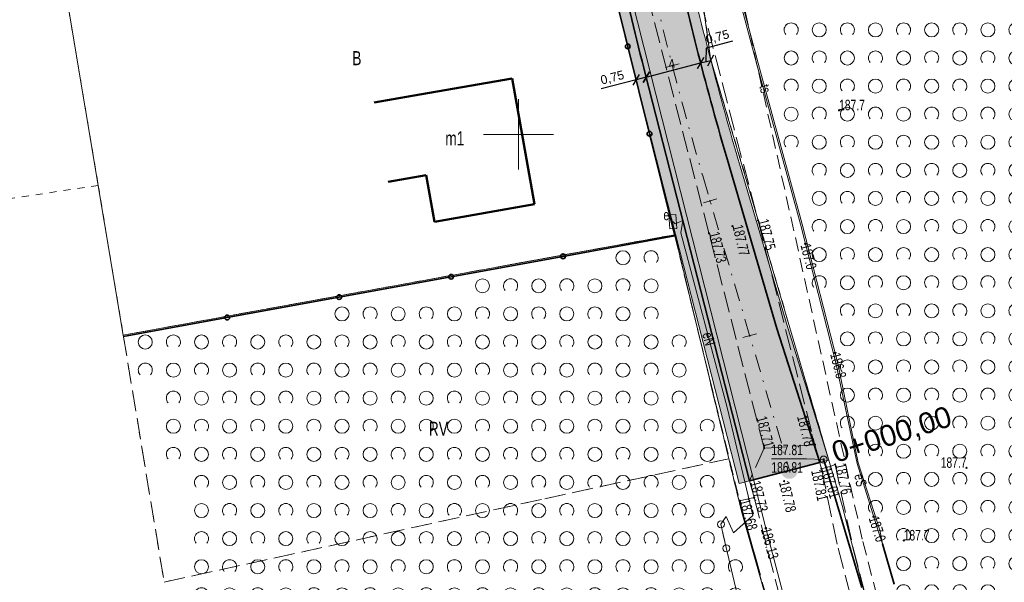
# Model space of a CAD drawing. Header units: millimetres. Extents: x 1024 to 29474, y -14562 to 6512.
# Tile 42 of 83: x 21632 to 21702, y 2933 to 2973. Entities that reach past the tile are written whole.
import ezdxf
from ezdxf.enums import TextEntityAlignment as Align

# ---------------------------------------------------------------- set-up
doc = ezdxf.new("R2010")
doc.units = ezdxf.units.MM
for name, pattern in [('1', [0]), ('2_OTKJ', [2, 1.5, -0.5]), ('2_OTZK', [1.5, 1, -0.5]), ('3_EGBU_A', [0]), ('4_SUEP_A', [0]), ('4_SULO', [0]), ('4_SUTP_A', [0]), ('4_SUWP', [0]), ('DASHDOT', [25.4, 12.7, -6.35, 0, -6.35]), ('EGDE', [0]), ('EGKK', [2, 1.5, -0.5]), ('EGUG', [1, 0.5, -0.5])]:
    doc.linetypes.add(name, pattern=pattern)
for name, color, linetype, lineweight in [('D.O. Kilometraż', 250, 'Continuous', 20), ('D.O. Kr 15x30', 7, 'Continuous', 35), ('D.O. kresk jezdnia', 254, 'Continuous', 18), ('D.O. opornik 12x25', 1, 'Continuous', 35), ('D.O. oś pikieta', 250, 'DASHDOT', 20), ('D.O. Pobocze', 43, 'Continuous', 13), ('D.O. wymiarowanie', 7, 'Continuous', 15), ('Dzialki', 7, 'EGDE', 18), ('EGBB_E_T_0', 7, 'Continuous', 20), ('EGBB_L_1', 7, '3_EGBU_A', 50), ('Kontury', 3, 'EGKK', 18), ('Numery_konturow', 3, 'Continuous', 9), ('Numery_uzytkow', 3, 'Continuous', 9), ('OTK_L_0', 7, '2_OTKJ', 18), ('OTO_L_0', 7, 'Continuous', 35), ('OTR_T_0', 7, 'Continuous', 18), ('OTR_T_1', 7, 'Continuous', 18), ('OTZ_L_1', 7, '2_OTZK', 18), ('Podzial_sekcyjny_krzyze', 7, '1', 18), ('SUE_E_T_1', 1, 'Continuous', 0), ('SUE_T_4', 1, 'Continuous', 18), ('SUEP_E_T_0', 1, 'Continuous', 0), ('SUEP_L_0', 1, '4_SUEP_A', 18), ('SUER_T_0', 1, 'Continuous', 18), ('SUL_L_1', 7, '4_SULO', 35), ('SUP_T_0', 7, 'Continuous', 18), ('SUP_T_2', 7, 'Continuous', 18), ('SUTP_E_T_0', 30, 'Continuous', 0), ('SUTP_L_0', 30, '4_SUTP_A', 18), ('SUTR_T_0', 30, 'Continuous', 18), ('SUWP_L_0', 5, '4_SUWP', 18), ('SUWR_T_0', 5, 'Continuous', 18), ('Uzytki', 3, 'EGUG', 18)]:
    doc.layers.add(name, color=color, linetype=linetype, lineweight=lineweight)
doc.styles.get("Standard").update_dxf_attribs({"font": 'arial.ttf'})
doc.dimstyles.new('ISO-25', dxfattribs={"dimscale": 0.25, "dimtxt": 2.5, "dimasz": 2.5, "dimexe": 1.25, "dimexo": 0.625, "dimtad": 1, "dimtxsty": 'Standard', "dimblk": 'OBLIQUE', "dimcen": 2.5, "dimse1": 1, "dimse2": 1, "dimadec": 0, "dimazin": 0, "dimtfac": 1, "dimtmove": 0, "dimatfit": 3, "dimfxl": 1, "dimarcsym": 0})

# ---------------------------------------------------------------- blocks, each defined once
blk = doc.blocks.new('_Oblique')
at = {"color": 0, "linetype": 'ByBlock', "lineweight": -2}
blk.add_line((-0.5, -0.5), (0.5, 0.5), dxfattribs=at)
blk = doc.blocks.new('*D139')
at = {"layer": 'D.O. wymiarowanie', "color": 0, "lineweight": -2}
blk.add_line((21676.258, 2968.823), (21680.131, 2969.827), dxfattribs=at)
at = {"layer": 'Defpoints', "color": 0}
for p in [(21680.131, 2969.827), (21680.253, 2969.356), (21676.217, 2968.98)]:
    blk.add_point(p, dxfattribs=at)
at = {"layer": 'D.O. wymiarowanie', "color": 0, "lineweight": -2, "xscale": 0.625, "yscale": 0.625, "zscale": 0.625}
for p, rotation in [((21680.131, 2969.827), 14.54338961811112), ((21676.258, 2968.823), 194.5433896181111)]:
    blk.add_blockref('_Oblique', p, dxfattribs=dict(at, rotation=rotation))
at = {"layer": 'D.O. wymiarowanie', "color": 0, "insert": (21678.076, 2969.779), "char_height": 0.625, "attachment_point": 5, "rotation": 14.54339}
blk.add_mtext('4', dxfattribs=at)
blk = doc.blocks.new('*D140')
at = {"layer": 'D.O. wymiarowanie', "color": 0, "lineweight": -2}
for p, q in [((21680.53, 2970.884), (21680.494, 2969.922)), ((21682.409, 2971.371), (21680.53, 2970.884)), ((21680.131, 2969.827), (21680.857, 2970.016))]:
    blk.add_line(p, q, dxfattribs=at)
at = {"layer": 'Defpoints', "color": 0}
for p in [(21680.857, 2970.016), (21680.253, 2969.356), (21681.038, 2969.32)]:
    blk.add_point(p, dxfattribs=at)
at = {"layer": 'D.O. wymiarowanie', "color": 0, "lineweight": -2, "xscale": 0.625, "yscale": 0.625, "zscale": 0.625}
for p, rotation in [((21680.131, 2969.827), 194.5433896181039), ((21680.857, 2970.016), 14.54338961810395)]:
    blk.add_blockref('_Oblique', p, dxfattribs=dict(at, rotation=rotation))
at = {"layer": 'D.O. wymiarowanie', "color": 0, "insert": (21681.336, 2971.642), "char_height": 0.625, "attachment_point": 5, "rotation": 14.54339}
blk.add_mtext('0,75', dxfattribs=at)
blk = doc.blocks.new('*D142')
at = {"layer": 'D.O. wymiarowanie', "color": 0, "lineweight": -2}
for p, q in [((21675.532, 2968.634), (21673.049, 2967.988)), ((21676.258, 2968.823), (21675.532, 2968.634))]:
    blk.add_line(p, q, dxfattribs=at)
at = {"layer": 'Defpoints', "color": 0}
for p in [(21675.532, 2968.634), (21675.532, 2968.634), (21676.258, 2968.823)]:
    blk.add_point(p, dxfattribs=at)
at = {"layer": 'D.O. wymiarowanie', "color": 0, "lineweight": -2, "xscale": 0.625, "yscale": 0.625, "zscale": 0.625}
for p, rotation in [((21675.532, 2968.634), 194.5802885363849), ((21676.258, 2968.823), 14.58028853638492)]:
    blk.add_blockref('_Oblique', p, dxfattribs=dict(at, rotation=rotation))
at = {"layer": 'D.O. wymiarowanie', "color": 0, "insert": (21673.854, 2968.747), "char_height": 0.625, "attachment_point": 5, "rotation": 14.58029}
blk.add_mtext('0,75', dxfattribs=at)
blk = doc.blocks.new('2_OTRN')
at = {"linetype": 'Continuous'}
blk.add_circle((0, 0), 0.045, dxfattribs=at)
blk = doc.blocks.new('2_OTRS')
at = {"linetype": 'Continuous'}
blk.add_circle((0, 0), 0.045, dxfattribs=at)
blk = doc.blocks.new('2_OTZK')
at = {"linetype": 'Continuous'}
for centre in [(-1, 1), (1, -1)]:
    blk.add_circle(centre, 0.5, dxfattribs=at)
for centre, start, end in [((1, 1), 318.59038, 221.40962), ((-1, -1), 318.70311, 221.29689)]:
    blk.add_arc(centre, 0.5, start, end, dxfattribs=at)
blk = doc.blocks.new('4_SUES')
at = {"linetype": 'Continuous'}
for p, q in [((0.5, 0.25), (-0.5, 0.25)), ((-0.5, 0.25), (-0.5, -0.25)), ((0.5, -0.25), (0.5, 0.25)), ((-0.5, -0.25), (0.5, -0.25))]:
    blk.add_line(p, q, dxfattribs=at)
blk = doc.blocks.new('4_SUPS')
at = {"linetype": 'Continuous'}
blk.add_circle((0, 0), 0.0625, dxfattribs=at)
blk = doc.blocks.new('4_SUPP')
at = {"linetype": 'Continuous'}
blk.add_circle((0, 0), 0.25, dxfattribs=at)
blk = doc.blocks.new('4_SUPK')
at = {"linetype": 'Continuous'}
blk.add_circle((0, 0), 0.25, dxfattribs=at)
blk = doc.blocks.new('Wykno-Rudnik')
at = {"layer": 'Dzialki'}
for p, q in [((5527.802, 2970.152), (5525.832, 2984.382)), ((5480.952, 2980.502), (5485.992, 2950.452)), ((5524.292, 2961.562), (5521.072, 2974.242)), ((5537.162, 2938.332), (5527.802, 2970.152)), ((5525.242, 2957.602), (5524.292, 2961.562)), ((5485.992, 2950.452), (5525.242, 2957.602)), ((5525.242, 2957.602), (5530.032, 2937.812)), ((5530.032, 2937.812), (5538.482, 2908.012)), ((5545.052, 2907.232), (5537.162, 2938.332))]:
    blk.add_line(p, q, dxfattribs=at)
at = {"layer": 'EGBB_L_1', "linetype": '3_EGBU_A'}
for p, q in [((5506.568, 2967.481), (5513.68, 2968.718)), ((5513.68, 2968.718), (5515.259, 2959.779)), ((5503.851, 2967.008), (5506.568, 2967.481)), ((5507.547, 2961.851), (5504.846, 2961.373)), ((5508.136, 2958.521), (5507.547, 2961.851)), ((5515.259, 2959.779), (5508.136, 2958.521))]:
    blk.add_line(p, q, dxfattribs=at)
at = {"layer": 'Kontury'}
for p, q in [((5525.242, 2957.602), (5485.992, 2950.452)), ((5529.092, 2941.652), (5525.242, 2957.602)), ((5485.992, 2950.452), (5488.902, 2932.872)), ((5516.002, 2938.802), (5529.092, 2941.652)), ((5488.902, 2932.872), (5516.002, 2938.802))]:
    blk.add_line(p, q, dxfattribs=at)
at = {"layer": 'OTK_L_0', "linetype": '2_OTKJ'}
for p, q in [((5525.602, 2980.042), (5531.172, 2958.612)), ((5527.682, 2957.702), (5522.712, 2976.972)), ((5531.172, 2958.612), (5535.222, 2942.652)), ((5531.612, 2942.392), (5527.682, 2957.702)), ((5531.612, 2942.392), (5530.562, 2940.082)), ((5535.222, 2942.652), (5531.612, 2942.392)), ((5535.222, 2942.652), (5531.612, 2942.392)), ((5535.222, 2942.652), (5535.382, 2942.082)), ((5535.382, 2942.082), (5535.682, 2940.942)), ((5535.682, 2940.942), (5536.352, 2941.132)), ((5535.682, 2940.942), (5536.872, 2935.292)), ((5536.352, 2941.132), (5536.652, 2941.242)), ((5536.652, 2941.242), (5537.922, 2935.382)), ((5530.562, 2940.082), (5530.892, 2938.882)), ((5530.892, 2938.882), (5529.862, 2938.652)), ((5529.862, 2938.652), (5534.742, 2921.192)), ((5530.892, 2938.882), (5535.462, 2921.282)), ((5536.872, 2935.292), (5540.252, 2922.422)), ((5537.922, 2935.382), (5541.192, 2922.642))]:
    blk.add_line(p, q, dxfattribs=at)
at = {"layer": 'OTO_L_0'}
for p, q in [((5521.901, 2971.011), (5520.352, 2977.232)), ((5523.45, 2964.79), (5521.901, 2971.011)), ((5525.262, 2957.512), (5523.45, 2964.79)), ((5517.295, 2956.061), (5525.262, 2957.512)), ((5509.327, 2954.609), (5517.295, 2956.061)), ((5501.359, 2953.158), (5509.327, 2954.609)), ((5493.391, 2951.706), (5501.359, 2953.158)), ((5486.012, 2950.362), (5493.391, 2951.706))]:
    blk.add_line(p, q, dxfattribs=at)
for centre in [(5521.901, 2971.011), (5523.45, 2964.79), (5517.295, 2956.061), (5509.327, 2954.609), (5501.359, 2953.158), (5493.391, 2951.706)]:
    blk.add_circle(centre, 0.17, dxfattribs=at)
at = {"layer": 'OTZ_L_1', "linetype": '2_OTZK'}
for p, q in [((5538.592, 2935.922), (5527.702, 2985.032)), ((5486.012, 2950.362), (5525.262, 2957.512)), ((5525.262, 2957.512), (5529.862, 2938.652)), ((5529.862, 2938.652), (5534.742, 2921.192)), ((5548.262, 2898.482), (5538.592, 2935.922))]:
    blk.add_line(p, q, dxfattribs=at)
at = {"layer": 'Podzial_sekcyjny_krzyze'}
for p, q in [((5514.122, 2962.242), (5514.122, 2967.242)), ((5511.622, 2964.742), (5516.622, 2964.742))]:
    blk.add_line(p, q, dxfattribs=at)
at = {"layer": 'SUEP_L_0', "linetype": '4_SUEP_A'}
for p, q in [((5525.912, 2989.152), (5531.162, 2969.452)), ((5531.162, 2969.452), (5534.192, 2958.342)), ((5525.272, 2958.382), (5525.102, 2958.532)), ((5525.832, 2958.602), (5525.272, 2958.382)), ((5525.672, 2957.732), (5525.832, 2958.602)), ((5534.192, 2958.342), (5536.712, 2948.482)), ((5528.972, 2945.292), (5525.672, 2957.732)), ((5536.712, 2948.482), (5538.222, 2941.302)), ((5530.802, 2937.602), (5528.972, 2945.292)), ((5538.222, 2941.302), (5539.692, 2936.582)), ((5528.532, 2936.982), (5528.912, 2937.542)), ((5528.912, 2937.542), (5529.432, 2936.372)), ((5529.432, 2936.372), (5530.802, 2937.602)), ((5528.532, 2936.982), (5528.722, 2936.127)), ((5539.692, 2936.582), (5540.032, 2935.602)), ((5529.856, 2931.258), (5528.722, 2936.127)), ((5540.032, 2935.602), (5540.872, 2932.712))]:
    blk.add_line(p, q, dxfattribs=at)
at = {"layer": 'SUL_L_1', "linetype": '4_SULO'}
for p, q in [((5536.032, 2941.022), (5535.842, 2941.592)), ((5538.562, 2932.472), (5536.032, 2941.022)), ((5540.872, 2932.712), (5540.032, 2935.602))]:
    blk.add_line(p, q, dxfattribs=at)
at = {"layer": 'SUP_T_2', "linetype": 'Continuous', "lineweight": 0}
for p, q in [((5528.641, 2936.494), (5528.749, 2936.006)), ((5528.695, 2936.249), (5528.804, 2935.76))]:
    blk.add_line(p, q, dxfattribs=at)
at = {"layer": 'SUTP_L_0', "linetype": '4_SUTP_A'}
for p, q in [((5526.052, 2989.192), (5531.282, 2969.462)), ((5531.282, 2969.462), (5534.322, 2958.362)), ((5534.322, 2958.362), (5536.852, 2948.442)), ((5536.852, 2948.442), (5538.312, 2941.352)), ((5538.312, 2941.352), (5539.842, 2936.562)), ((5539.842, 2936.562), (5540.032, 2935.602)), ((5540.032, 2935.602), (5540.872, 2932.712))]:
    blk.add_line(p, q, dxfattribs=at)
at = {"layer": 'SUTR_T_0', "linetype": 'Continuous', "lineweight": 0}
for p in [(5532.122, 2941.655), (5535.842, 2941.592)]:
    blk.add_line(p, (5534.619, 2941.655), dxfattribs=at)
at = {"layer": 'SUWP_L_0', "linetype": '4_SUWP'}
for p, q in [((5531.732, 2936.712), (5518.972, 2987.042)), ((5546.722, 2879.972), (5531.732, 2936.712))]:
    blk.add_line(p, q, dxfattribs=at)
at = {"layer": 'Uzytki'}
for p, q in [((5525.832, 2984.382), (5527.802, 2970.152)), ((5480.952, 2980.502), (5484.212, 2961.112)), ((5524.292, 2961.562), (5521.072, 2974.242)), ((5527.802, 2970.152), (5537.162, 2938.332)), ((5484.212, 2961.112), (5441.652, 2954.742)), ((5484.212, 2961.112), (5485.992, 2950.452)), ((5525.242, 2957.602), (5524.292, 2961.562)), ((5485.992, 2950.452), (5525.242, 2957.602)), ((5529.092, 2941.652), (5525.242, 2957.602)), ((5485.992, 2950.452), (5488.902, 2932.872)), ((5516.002, 2938.802), (5529.092, 2941.652)), ((5530.032, 2937.812), (5529.092, 2941.652)), ((5488.902, 2932.872), (5516.002, 2938.802)), ((5538.482, 2908.012), (5530.032, 2937.812)), ((5537.162, 2938.332), (5545.052, 2907.232))]:
    blk.add_line(p, q, dxfattribs=at)
at = {"layer": 'OTR_T_0'}
for p in [(5529.352, 2958.212), (5531.172, 2958.612), (5527.682, 2957.702), (5535.222, 2942.652), (5531.612, 2942.392), (5536.652, 2941.242), (5535.682, 2940.942), (5533.022, 2940.052), (5529.863, 2938.669), (5530.892, 2938.882)]:
    blk.add_blockref('2_OTRS', p, dxfattribs=at)
at = {"layer": 'OTR_T_1'}
for p in [(5536.942, 2966.462), (5546.013, 2941.003), (5541.542, 2935.832)]:
    blk.add_blockref('2_OTRN', p, dxfattribs=at)
at = {"layer": 'OTZ_L_1'}
for p in [(5534.532, 2973.182), (5538.532, 2973.182), (5542.532, 2973.182), (5546.532, 2973.182), (5536.532, 2971.182), (5540.532, 2971.182), (5544.532, 2971.182), (5548.532, 2971.182), (5534.532, 2969.182), (5538.532, 2969.182), (5542.532, 2969.182), (5546.532, 2969.182), (5536.532, 2967.182), (5540.532, 2967.182), (5544.532, 2967.182), (5548.532, 2967.182), (5534.532, 2965.182), (5538.532, 2965.182), (5542.532, 2965.182), (5546.532, 2965.182), (5536.532, 2963.182), (5540.532, 2963.182), (5544.532, 2963.182), (5548.532, 2963.182), (5538.532, 2961.182), (5542.532, 2961.182), (5546.532, 2961.182), (5536.532, 2959.182), (5540.532, 2959.182), (5544.532, 2959.182), (5548.532, 2959.182), (5538.532, 2957.182), (5542.532, 2957.182), (5546.532, 2957.182), (5522.562, 2954.962), (5536.532, 2955.182), (5540.532, 2955.182), (5544.532, 2955.182), (5548.532, 2955.182), (5538.532, 2953.182), (5542.532, 2953.182), (5546.532, 2953.182), (5512.562, 2952.962), (5516.562, 2952.962), (5520.562, 2952.962), (5540.532, 2951.182), (5544.532, 2951.182), (5548.532, 2951.182), (5502.562, 2950.962), (5506.562, 2950.962), (5510.562, 2950.962), (5514.562, 2950.962), (5518.562, 2950.962), (5522.562, 2950.962), (5488.562, 2948.962), (5492.562, 2948.962), (5496.562, 2948.962), (5500.562, 2948.962), (5504.562, 2948.962), (5508.562, 2948.962), (5512.562, 2948.962), (5516.562, 2948.962), (5520.562, 2948.962), (5524.562, 2948.962), (5538.532, 2949.182), (5542.532, 2949.182), (5546.532, 2949.182), (5490.562, 2946.962), (5494.562, 2946.962), (5498.562, 2946.962), (5502.562, 2946.962), (5506.562, 2946.962), (5510.562, 2946.962), (5514.562, 2946.962), (5518.562, 2946.962), (5522.562, 2946.962), (5540.532, 2947.182), (5544.532, 2947.182), (5548.532, 2947.182), (5492.562, 2944.962), (5496.562, 2944.962), (5500.562, 2944.962), (5504.562, 2944.962), (5508.562, 2944.962), (5512.562, 2944.962), (5516.562, 2944.962), (5520.562, 2944.962), (5524.562, 2944.962), (5538.532, 2945.182), (5542.532, 2945.182), (5546.532, 2945.182), (5490.562, 2942.962), (5494.562, 2942.962), (5498.562, 2942.962), (5502.562, 2942.962), (5506.562, 2942.962), (5510.562, 2942.962), (5514.562, 2942.962), (5518.562, 2942.962), (5522.562, 2942.962), (5526.562, 2942.962), (5540.532, 2943.182), (5544.532, 2943.182), (5548.532, 2943.182), (5542.532, 2941.182), (5546.532, 2941.182), (5492.562, 2940.962), (5496.562, 2940.962), (5500.562, 2940.962), (5504.562, 2940.962), (5508.562, 2940.962), (5512.562, 2940.962), (5516.562, 2940.962), (5520.562, 2940.962), (5524.562, 2940.962), (5540.532, 2939.182), (5544.532, 2939.182), (5548.532, 2939.182), (5494.562, 2938.962), (5498.562, 2938.962), (5502.562, 2938.962), (5506.562, 2938.962), (5510.562, 2938.962), (5514.562, 2938.962), (5518.562, 2938.962), (5522.562, 2938.962), (5526.562, 2938.962), (5542.532, 2937.182), (5546.532, 2937.182), (5492.562, 2936.962), (5496.562, 2936.962), (5500.562, 2936.962), (5504.562, 2936.962), (5508.562, 2936.962), (5512.562, 2936.962), (5516.562, 2936.962), (5520.562, 2936.962), (5524.562, 2936.962), (5494.562, 2934.962), (5498.562, 2934.962), (5502.562, 2934.962), (5506.562, 2934.962), (5510.562, 2934.962), (5514.562, 2934.962), (5518.562, 2934.962), (5522.562, 2934.962), (5526.562, 2934.962), (5544.532, 2935.182), (5548.532, 2935.182), (5492.562, 2932.962), (5496.562, 2932.962), (5500.562, 2932.962), (5504.562, 2932.962), (5508.562, 2932.962), (5512.562, 2932.962), (5516.562, 2932.962), (5520.562, 2932.962), (5524.562, 2932.962), (5528.562, 2932.962), (5542.532, 2933.182), (5546.532, 2933.182)]:
    blk.add_blockref('2_OTZK', p, dxfattribs=at)
at = {"layer": 'SUE_T_4', "rotation": 93.96445967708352}
blk.add_blockref('4_SUES', (5525.102, 2958.532), dxfattribs=at)
at = {"layer": 'SUER_T_0'}
for p in [(5534.551, 2956.94), (5539.399, 2937.524)]:
    blk.add_blockref('4_SUPS', p, dxfattribs=at)
at = {"layer": 'SUP_T_0'}
blk.add_blockref('4_SUPK', (5535.842, 2941.592), dxfattribs=at)
at = {"layer": 'SUP_T_2'}
for p in [(5528.532, 2936.982), (5528.912, 2935.272)]:
    blk.add_blockref('4_SUPP', p, dxfattribs=at)
at = {"layer": 'SUTR_T_0'}
for p in [(5536.664, 2949.179), (5535.842, 2941.592), (5536.032, 2941.022)]:
    blk.add_blockref('4_SUPS', p, dxfattribs=at)
at = {"layer": 'SUWR_T_0'}
blk.add_blockref('4_SUPS', (5531.732, 2936.712), dxfattribs=at)
at = {"layer": 'EGBB_E_T_0', "width": 0.7}
blk.add_text('m1', height=1, dxfattribs=at).set_placement((5509.592, 2964.46), align=Align.MIDDLE)
at = {"layer": 'Numery_konturow', "width": 0.7}
blk.add_text('RV', height=1, dxfattribs=at).set_placement((5507.742, 2944.282), align=Align.TOP_LEFT)
at = {"layer": 'Numery_uzytkow', "width": 0.7}
for s, p in [('B', (5502.292, 2970.672)), ('R', (5507.742, 2944.282))]:
    blk.add_text(s, height=1, dxfattribs=at).set_placement(p, align=Align.TOP_LEFT)
at = {"layer": 'OTR_T_0', "lineweight": 9, "width": 0.7}
for s, rotation, p in [('187.77', 283.05704, (5529.352, 2958.212)), ('187.75', 284.20881, (5531.172, 2958.612)), ('187.73', 284.22596, (5527.682, 2957.702)), ('187.76', 282.22823, (5536.652, 2941.242)), ('187.68', 284.72931, (5529.863, 2938.669))]:
    blk.add_text(s, height=0.75, rotation=rotation, dxfattribs=at).set_placement(p)
blk.add_text('187.71', height=0.75, rotation=284.3967, dxfattribs=at).set_placement((5531.612, 2942.392), align=Align.RIGHT)
blk.add_text('187.78', height=0.75, rotation=284.23879, dxfattribs=at).set_placement((5535.222, 2942.652), align=Align.TOP_RIGHT)
blk.add_text('187.81', height=0.75, rotation=281.89377, dxfattribs=at).set_placement((5535.682, 2940.942), align=Align.TOP_LEFT)
blk.add_text('187.73', height=0.75, rotation=284.55592, dxfattribs=at).set_placement((5530.892, 2938.882), align=Align.CENTER)
blk.add_text('187.78', height=0.75, rotation=283.387, dxfattribs=at).set_placement((5533.022, 2940.052), align=Align.MIDDLE_LEFT)
at = {"layer": 'OTR_T_1', "lineweight": 9, "width": 0.7}
for p in [(5536.942, 2966.462), (5541.542, 2935.832)]:
    blk.add_text('187.7', height=0.75, dxfattribs=at).set_placement(p)
blk.add_text('187.7', height=0.75, dxfattribs=at).set_placement((5546.013, 2941.003), align=Align.RIGHT)
at = {"layer": 'SUE_E_T_1', "lineweight": 9, "width": 0.7}
blk.add_text('e', height=0.75, dxfattribs=at).set_placement((5524.848, 2959.01), align=Align.MIDDLE_RIGHT)
at = {"layer": 'SUEP_E_T_0', "lineweight": 9, "width": 0.7}
for s, rotation, p in [('eN', 284.85686, (5527.675, 2950.183)), ('eS', 281.87659, (5538.471, 2940.122))]:
    blk.add_text(s, height=0.75, rotation=rotation, dxfattribs=at).set_placement(p, align=Align.MIDDLE)
at = {"layer": 'SUER_T_0', "lineweight": 9, "width": 0.7}
for rotation, p in [(284.33665, (5534.551, 2956.94)), (287.29872, (5539.399, 2937.524))]:
    blk.add_text('187.0', height=0.75, rotation=rotation, dxfattribs=at).set_placement(p, align=Align.MIDDLE_LEFT)
at = {"layer": 'SUTP_E_T_0', "lineweight": 9, "width": 0.7}
blk.add_text('ts', height=0.75, rotation=285.31625, dxfattribs=at).set_placement((5531.684, 2967.995), align=Align.MIDDLE)
at = {"layer": 'SUTR_T_0', "lineweight": 9, "width": 0.7}
for s, rotation, p in [('186.8', 284.30772, (5536.664, 2949.179)), ('187.01', 286.48383, (5536.032, 2941.022))]:
    blk.add_text(s, height=0.75, rotation=rotation, dxfattribs=at).set_placement(p, align=Align.MIDDLE_LEFT)
for s, p in [('187.81', (5532.122, 2942.655)), ('186.81', (5532.122, 2941.405))]:
    blk.add_text(s, height=0.75, dxfattribs=at).set_placement(p, align=Align.TOP_LEFT)
at = {"layer": 'SUWR_T_0', "lineweight": 9, "width": 0.7}
blk.add_text('186.13', height=0.75, rotation=284.79872, dxfattribs=at).set_placement((5531.732, 2936.712), align=Align.MIDDLE_LEFT)

msp = doc.modelspace()

# ---------------------------------------------------------------- hatches: boundary and pattern name
at = {"layer": 'D.O. kresk jezdnia', "lineweight": 5, "ltscale": 0.3}
h = msp.add_hatch(color=256, dxfattribs=at)
h.dxf.hatch_style = 2
h.paths.add_polyline_path([(21652.328, 3055.81), (21656.164, 3048.705, -0.055516), (21662.386, 3033.312), (21666.343, 3019.191, -0.012912), (21670.769, 3001.668), (21674.838, 2983.607), (21676.888, 2983.607), (21672.72, 3002.107, 0.012912), (21668.269, 3019.731), (21664.312, 3033.851, 0.055516), (21657.924, 3049.656), (21654.075, 3056.784)])
h.paths.add_polyline_path([(21650.581, 3054.835), (21654.404, 3047.755, -0.055516), (21660.46, 3032.772), (21664.417, 3018.652, -0.012912), (21668.818, 3001.228), (21672.788, 2983.607), (21674.838, 2983.607), (21670.769, 3001.668, 0.012912), (21666.343, 3019.191), (21662.386, 3033.312, 0.055516), (21656.164, 3048.705), (21652.328, 3055.81)])
h.paths.add_polyline_path([(21562.423, 3071.9), (21563.731, 3069.924), (21628.689, 3071.123, -0.285927), (21651.38, 3057.566), (21652.328, 3055.81), (21654.075, 3056.784), (21653.149, 3058.499), (21653.14, 3058.516), (21653.149, 3058.499, 0.285725), (21628.652, 3073.122)])
h.paths.add_polyline_path([(21563.731, 3069.924), (21565.039, 3067.947), (21628.726, 3069.123, -0.285927), (21649.601, 3056.651), (21649.62, 3056.616), (21650.581, 3054.835), (21652.328, 3055.81), (21651.38, 3057.566, 0.285927), (21628.689, 3071.123)])
h.paths.add_polyline_path([(21290.145, 3061.719), (21291.224, 3059.757), (21378.487, 3062.951, 0.00767), (21393.807, 3063.747), (21416.946, 3065.306, -0.002312), (21426.175, 3065.884), (21426.679, 3067.917, 0.002467), (21416.812, 3067.301), (21393.672, 3065.742, -0.00767), (21378.414, 3064.949)])
h.paths.add_polyline_path([(21291.224, 3059.757), (21292.303, 3057.795), (21378.561, 3060.952, 0.00767), (21393.941, 3061.751), (21417.081, 3063.31, -0.002156), (21425.672, 3063.852), (21426.175, 3065.884, 0.002312), (21416.946, 3065.306), (21393.807, 3063.747, -0.00767), (21378.487, 3062.951)])
h.paths.add_polyline_path([(21426.679, 3067.917), (21426.175, 3065.884, -0.006897), (21453.736, 3067.104), (21501.657, 3068.563, -0.002993), (21537.56, 3069.44), (21563.731, 3069.924), (21562.423, 3071.9), (21537.523, 3071.44, 0.002993), (21501.596, 3070.562), (21453.675, 3069.103, 0.006742)])
h.paths.add_polyline_path([(21518.603, 3071.198), (21517.477, 3071.169), (21517.528, 3069.166), (21518.654, 3069.195)])
h.paths.add_polyline_path([(21426.175, 3065.884), (21425.672, 3063.852, -0.007053), (21453.797, 3065.105), (21501.718, 3066.564, -0.002993), (21537.597, 3067.441), (21565.039, 3067.947), (21563.731, 3069.924), (21537.56, 3069.44, 0.002993), (21501.657, 3068.563), (21453.736, 3067.104, 0.006897)])
h.paths.add_polyline_path([(21144.258, 3056.716), (21142.975, 3054.694), (21248.153, 3056.471, 0.004925), (21277.729, 3057.262), (21292.303, 3057.795), (21291.224, 3059.757), (21277.656, 3059.26, -0.004925), (21248.119, 3058.47)])
h.paths.add_polyline_path([(21249.436, 3058.876), (21248.498, 3058.86), (21248.511, 3058.116), (21249.448, 3058.131)])
h.paths.add_polyline_path([(21249.436, 3058.876), (21248.498, 3058.86), (21248.511, 3058.116), (21249.448, 3058.131)])
h.paths.add_polyline_path([(21145.541, 3058.738), (21144.258, 3056.716), (21248.119, 3058.47, 0.004925), (21277.656, 3059.26), (21291.224, 3059.757), (21290.145, 3061.719), (21277.583, 3061.259, -0.004925), (21248.085, 3060.47)])
h.paths.add_polyline_path([(21672.788, 2983.607), (21674.303, 2976.879, 0.00629), (21678.22, 2961.146), (21681.726, 2947.432), (21683.604, 2940.082), (21686.448, 2940.821), (21680.303, 2961.71, -0.016129), (21676.254, 2977.319), (21674.838, 2983.607)])
h.paths.add_polyline_path([(21674.838, 2983.607), (21676.254, 2977.319, 0.016129), (21680.303, 2961.71), (21686.448, 2940.821), (21688.609, 2941.382), (21685.563, 2950.917), (21682.222, 2962.275, -0.016129), (21678.205, 2977.758), (21676.888, 2983.607)])
h.paths.add_polyline_path([(20999.059, 3057.638), (21076.273, 3055.945, 0.009703), (21095.677, 3055.896), (21144.258, 3056.716), (21145.541, 3058.738), (21095.643, 3057.896, -0.009703), (21076.317, 3057.945), (20999.882, 3059.621)])
h.paths.add_polyline_path([(20998.237, 3055.656), (21076.229, 3053.945, 0.009703), (21095.711, 3053.896), (21142.975, 3054.694), (21144.258, 3056.716), (21095.677, 3055.896, -0.009703), (21076.273, 3055.945), (20999.059, 3057.638)])
h.paths.add_polyline_path([(20871.971, 3057.141, 0.006872), (20881.644, 3056.941), (20943.823, 3056.511, -0.003753), (20988.818, 3055.862), (20998.237, 3055.656), (20999.059, 3057.638), (20988.862, 3057.862, 0.003753), (20943.836, 3058.511), (20881.658, 3058.941, -0.006268), (20872.885, 3059.112)])
h.paths.add_polyline_path([(20872.885, 3059.112, 0.006268), (20881.658, 3058.941), (20943.836, 3058.511, -0.003753), (20988.862, 3057.862), (20999.059, 3057.638), (20999.882, 3059.621), (20988.906, 3059.861, 0.003753), (20943.85, 3060.511), (20881.672, 3060.941, -0.005656), (20873.801, 3061.085)])
h.paths.add_polyline_path([(20982.331, 3057.615), (20983.269, 3057.596), (20983.284, 3058.34), (20982.346, 3058.359)])
h.paths.add_polyline_path([(20982.331, 3057.615), (20983.269, 3057.596), (20983.284, 3058.34), (20982.346, 3058.359)])
edge = h.paths.add_edge_path()
edge.add_line((20848.394, 3062.767), (20785.87, 3069.213))
edge.add_line((20785.87, 3069.213), (20785.665, 3067.223))
edge.add_line((20785.665, 3067.223), (20848.189, 3060.778))
edge.add_arc((20884.078, 3408.933), 350, -95.88551, -91.83268)
edge.add_line((20872.885, 3059.112), (20873.801, 3061.085))
edge.add_arc((20884.078, 3408.933), 348, 264.11449, 268.30758, ccw=False)
edge = h.paths.add_edge_path()
edge.add_line((20848.189, 3060.778), (20785.665, 3067.223))
edge.add_line((20785.665, 3067.223), (20785.46, 3065.234))
edge.add_line((20785.46, 3065.234), (20847.984, 3058.788))
edge.add_arc((20884.078, 3408.933), 352, -95.88551, -91.9712)
edge.add_line((20871.971, 3057.141), (20872.885, 3059.112))
edge.add_arc((20884.078, 3408.933), 350, 264.11449, 268.16732, ccw=False)
at = {"layer": 'D.O. oś pikieta', "ltscale": 0.3}
h = msp.add_hatch(color=256, dxfattribs=at)
h.dxf.hatch_style = 1
h.paths.add_polyline_path([(21686.2, 2941.789), (21686.299, 2941.402, 0.417201), (21685.869, 2940.666), (21685.482, 2940.563, -0.417201)])
h.paths.add_polyline_path([(21686.2, 2941.789, -0.411232), (21687.414, 2941.079), (21687.028, 2940.976, 0.411232), (21686.299, 2941.402)])
h = msp.add_hatch(color=256, dxfattribs=at)
h.dxf.hatch_style = 1
h.paths.add_polyline_path([(21687.028, 2940.976, -0.414214), (21686.603, 2940.241, -0.414214), (21685.869, 2940.666), (21686.448, 2940.821)])
at = {"layer": 'D.O. Pobocze'}
h = msp.add_hatch(dxfattribs=at)
h.set_pattern_fill('GRAVL1', color=256, scale=0.03, style=2)
h.set_pattern_definition([(228.0128, (12153.590734, 0.762), (-6.0959986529, -6.8580010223), [0.10251643, -10.149145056]), (184.9697, (12153.522154, 0.6858), (9.14400080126, 0.76199337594), [0.175921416, -17.41621485]), (132.5104, (12153.346894, 0.67056), (7.61999292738, -8.3820066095), [0.124044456, -12.280416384]), (267.2737, (12153.049714, 0.48006), (0.76199696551, 15.24000022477), [0.160201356, -15.859931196]), (292.8337, (12153.042094, 0.32004), (-3.81000754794, 9.14399726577), [0.15709011, -15.551942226]), (357.2737, (12153.103054, 0.17526), (-15.24000022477, 0.76199696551), [0.160201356, -15.859931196]), (37.6942, (12153.263074, 0.16764), (-9.90600559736, -7.61999268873), [0.2118581, -20.97393494]), (72.2553, (12153.430714, 0.29718), (5.33400820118, 16.763997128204), [0.200015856, -19.8015766]), (121.4296, (12153.491674, 0.48768), (-6.09600627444, 9.90599621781), [0.1607439, -15.913663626]), (175.2364, (12153.407854, 0.62484), (8.3820007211, -0.7619935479), [0.183513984, -8.992181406]), (222.3974, (12153.224974, 0.64008), (-9.14400560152, -8.381993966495), [0.237323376, -23.49503175]), (138.8141, (12153.804094, 0.47244), (-5.33400224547, 4.57199795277), [0.08100136, -8.01916913]), (171.4692, (12153.743134, 0.52578), (9.90599869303, -1.52400602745), [0.154104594, -15.25639138]), (225, (12153.59073, 0.54864), (-1e-16, -0.762000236), [0.1077628, -0.969867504]), (203.1986, (12153.53739, 0.64008), (3.8099997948, 1.5240010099), [0.058032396, -5.74518663]), (291.8014, (12153.48405, 0.61722), (-0.7619999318, 2.286000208), [0.082069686, -4.021426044]), (30.9638, (12153.51453, 0.54102), (2.285998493, 1.5240018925), [0.1332959, -4.309889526]), (161.5651, (12153.62883, 0.6096), (1.524000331, -0.761998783), [0.09638614, -2.313269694]), (16.3895, (12153.042094, 0.61722), (7.62000167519, 2.28599444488), [0.1350264, -13.36764789]), (70.3462, (12153.171634, 0.65532), (-3.0479963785, -8.38200162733), [0.11327968, -11.214664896]), (293.1986, (12153.62883, 0.762), (-1.5240010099, 3.8099997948), [0.11606403, -5.687154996]), (343.6105, (12153.674554, 0.65532), (-7.62000167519, 2.28599444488), [0.1350264, -13.36764789]), (339.444, (12153.04209, 0.14478), (-3.81000140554, 1.5239969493), [0.13021056, -6.38032049]), (294.7751, (12153.164014, 0.09906), (-3.8099940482, 8.38200260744), [0.109101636, -10.801077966]), (66.8014, (12153.63645, 0), (1.5240010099, 3.8099997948), [0.11606403, -5.687154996]), (17.354, (12153.682174, 0.10668), (-9.90600153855, -3.04799581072), [0.12773482, -12.64571309]), (69.444, (12153.26307, 0), (-1.5239969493, -3.81000140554), [0.06510528, -6.44542577]), (101.3099, (12153.59073, 0), (-0.7619981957, 3.0480005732), [0.03885438, -3.8465981]), (165.9638, (12153.58311, 0.0381), (2.286000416, -0.7619985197), [0.15709011, -2.9847159]), (186.009, (12153.430714, 0.0762), (7.61999981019, 0.76199947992), [0.1455801, -14.412409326]), (303.6901, (12153.51453, 0.47244), (-0.762001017, 1.523999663), [0.109897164, -2.6375327]), (353.1572, (12153.575494, 0.381), (12.953999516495, -1.52400609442), [0.19186703, -18.994803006]), (60.9454, (12153.765994, 0.35814), (-3.0480000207, -5.33400029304), [0.07845247, -7.76681759]), (90, (12153.8041, 0.4267), (-0.762, 0.762), [0.04572, -0.71628]), (120.2564, (12153.415474, 0.09906), (3.04799610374, -5.33400187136), [0.10586009, -10.48018224]), (48.0128, (12153.362134, 0.1905), (6.0959986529, 6.8580010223), [0.205032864, -10.046628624]), (0, (12153.4993, 0.3429), (0.762, 0.762), [0.19812, -0.56388]), (325.3048, (12153.697414, 0.3429), (-7.61999562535, 5.3340065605), [0.12048287, -11.92779479]), (254.0546, (12153.79647, 0.27432), (-0.7619999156, -3.0480000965), [0.110948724, -5.436495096]), (207.646, (12153.765994, 0.16764), (-14.47799680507, -7.62000587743), [0.18064353, -17.88373919]), (175.4261, (12153.605974, 0.08382), (-9.90600042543, 0.761996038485), [0.19110884, -18.91975439])])
h.paths.add_polyline_path([(21595.052, 3068.501), (21595.525, 3067.76), (21628.74, 3068.373, -0.285927), (21648.935, 3056.308), (21648.96, 3056.26), (21653.744, 3047.399, -0.003632), (21654.236, 3046.472), (21655.08, 3046.472, 0.004969), (21654.404, 3047.755), (21649.62, 3056.616), (21649.601, 3056.651, 0.285927), (21628.726, 3069.123)])
h.paths.add_polyline_path([(21654.236, 3046.472, -0.051874), (21659.738, 3032.57), (21663.695, 3018.449, -0.012912), (21668.086, 3001.063), (21671.75, 2984.801), (21672.317, 2985.697), (21668.818, 3001.228, 0.012912), (21664.417, 3018.652), (21660.46, 3032.772, 0.050533), (21655.08, 3046.472)])
h.paths.add_polyline_path([(21659.548, 3046.472, -0.043881), (21664.312, 3033.851), (21668.269, 3019.731, -0.012912), (21672.72, 3002.107), (21675.995, 2987.571), (21676.891, 2987.004), (21673.452, 3002.272, 0.012912), (21668.991, 3019.933), (21665.034, 3034.054, 0.042719), (21660.38, 3046.472)])
h.paths.add_polyline_path([(21677.513, 2980.83), (21678.205, 2977.758, 0.016129), (21682.222, 2962.275), (21685.563, 2950.917), (21688.609, 2941.382), (21689.258, 2941.55), (21686.281, 2951.133), (21682.942, 2962.487, -0.016129), (21678.937, 2977.923), (21678.08, 2981.726)])
h.paths.add_polyline_path([(21659.548, 3046.472), (21660.38, 3046.472, 0.012766), (21658.584, 3050.012), (21654.06, 3058.391, -0.267667), (21654.848, 3060.497), (21654.416, 3061.112, 0.284896), (21653.345, 3058.137), (21657.924, 3049.656, -0.011607)])
h.paths.add_polyline_path([(21675.995, 2987.571), (21677.513, 2980.83), (21678.08, 2981.726), (21678.196, 2981.91), (21679.186, 2982.133), (21678.874, 2984.382), (21679.129, 2987.252), (21677.19, 2986.815), (21676.891, 2987.004)])
edge = h.paths.add_edge_path()
edge.add_line((21673.572, 2976.714), (21672.937, 2979.529))
edge.add_line((21672.937, 2979.529), (21673.824, 2978.969))
edge.add_line((21673.824, 2978.969), (21673.832, 2978.964))
edge.add_line((21673.832, 2978.964), (21674.303, 2976.879))
edge.add_arc((21920.142, 3032.26), 252, 192.69529, 194.54339)
edge.add_line((21676.217, 2968.98), (21675.491, 2968.791))
edge.add_arc((21920.142, 3032.26), 252.75, 192.69529, 194.54339, ccw=False)
h = msp.add_hatch(dxfattribs=at)
h.set_pattern_fill('GRAVL1', color=256, scale=0.03, style=2)
h.set_pattern_definition([(228.0128, (12153.590734, 0.762), (-6.0959986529, -6.8580010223), [0.10251643, -10.149145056]), (184.9697, (12153.522154, 0.6858), (9.14400080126, 0.76199337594), [0.175921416, -17.41621485]), (132.5104, (12153.346894, 0.67056), (7.61999292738, -8.3820066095), [0.124044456, -12.280416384]), (267.2737, (12153.049714, 0.48006), (0.76199696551, 15.24000022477), [0.160201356, -15.859931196]), (292.8337, (12153.042094, 0.32004), (-3.81000754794, 9.14399726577), [0.15709011, -15.551942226]), (357.2737, (12153.103054, 0.17526), (-15.24000022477, 0.76199696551), [0.160201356, -15.859931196]), (37.6942, (12153.263074, 0.16764), (-9.90600559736, -7.61999268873), [0.2118581, -20.97393494]), (72.2553, (12153.430714, 0.29718), (5.33400820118, 16.763997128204), [0.200015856, -19.8015766]), (121.4296, (12153.491674, 0.48768), (-6.09600627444, 9.90599621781), [0.1607439, -15.913663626]), (175.2364, (12153.407854, 0.62484), (8.3820007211, -0.7619935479), [0.183513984, -8.992181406]), (222.3974, (12153.224974, 0.64008), (-9.14400560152, -8.381993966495), [0.237323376, -23.49503175]), (138.8141, (12153.804094, 0.47244), (-5.33400224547, 4.57199795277), [0.08100136, -8.01916913]), (171.4692, (12153.743134, 0.52578), (9.90599869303, -1.52400602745), [0.154104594, -15.25639138]), (225, (12153.59073, 0.54864), (-2e-16, -0.762000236), [0.1077628, -0.969867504]), (203.1986, (12153.53739, 0.64008), (3.8099997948, 1.5240010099), [0.058032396, -5.74518663]), (291.8014, (12153.48405, 0.61722), (-0.7619999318, 2.286000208), [0.082069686, -4.021426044]), (30.9638, (12153.51453, 0.54102), (2.285998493, 1.5240018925), [0.1332959, -4.309889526]), (161.5651, (12153.62883, 0.6096), (1.524000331, -0.761998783), [0.09638614, -2.313269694]), (16.3895, (12153.042094, 0.61722), (7.62000167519, 2.28599444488), [0.1350264, -13.36764789]), (70.3462, (12153.171634, 0.65532), (-3.0479963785, -8.38200162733), [0.11327968, -11.214664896]), (293.1986, (12153.62883, 0.762), (-1.5240010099, 3.8099997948), [0.11606403, -5.687154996]), (343.6105, (12153.674554, 0.65532), (-7.62000167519, 2.28599444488), [0.1350264, -13.36764789]), (339.444, (12153.04209, 0.14478), (-3.81000140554, 1.5239969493), [0.13021056, -6.38032049]), (294.7751, (12153.164014, 0.09906), (-3.8099940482, 8.38200260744), [0.109101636, -10.801077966]), (66.8014, (12153.63645, 0), (1.5240010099, 3.8099997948), [0.11606403, -5.687154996]), (17.354, (12153.682174, 0.10668), (-9.90600153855, -3.04799581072), [0.12773482, -12.64571309]), (69.444, (12153.26307, 0), (-1.5239969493, -3.81000140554), [0.06510528, -6.44542577]), (101.3099, (12153.59073, 0), (-0.7619981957, 3.0480005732), [0.03885438, -3.8465981]), (165.9638, (12153.58311, 0.0381), (2.286000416, -0.7619985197), [0.15709011, -2.9847159]), (186.009, (12153.430714, 0.0762), (7.61999981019, 0.76199947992), [0.1455801, -14.412409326]), (303.6901, (12153.51453, 0.47244), (-0.762001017, 1.523999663), [0.109897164, -2.6375327]), (353.1572, (12153.575494, 0.381), (12.953999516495, -1.52400609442), [0.19186703, -18.994803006]), (60.9454, (12153.765994, 0.35814), (-3.0480000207, -5.33400029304), [0.07845247, -7.76681759]), (90, (12153.8041, 0.4267), (-0.762, 0.762), [0.04572, -0.71628]), (120.2564, (12153.415474, 0.09906), (3.04799610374, -5.33400187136), [0.10586009, -10.48018224]), (48.0128, (12153.362134, 0.1905), (6.0959986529, 6.8580010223), [0.205032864, -10.046628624]), (0, (12153.4993, 0.3429), (0.762, 0.762), [0.19812, -0.56388]), (325.3048, (12153.697414, 0.3429), (-7.61999562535, 5.3340065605), [0.12048287, -11.92779479]), (254.0546, (12153.79647, 0.27432), (-0.7619999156, -3.0480000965), [0.110948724, -5.436495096]), (207.646, (12153.765994, 0.16764), (-14.47799680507, -7.62000587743), [0.18064353, -17.88373919]), (175.4261, (12153.605974, 0.08382), (-9.90600042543, 0.761996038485), [0.19110884, -18.91975439])])
h.paths.add_polyline_path([(21675.491, 2968.793), (21682.878, 2939.897), (21682.877, 2939.893), (21683.604, 2940.082), (21676.217, 2968.98), (21675.491, 2968.791, -0.000001)])

# ---------------------------------------------------------------- linework, layer by layer
at = {"layer": 'D.O. Kr 15x30'}
for p, q in [((21676.217, 2968.98), (21683.604, 2940.082)), ((21682.222, 2962.275), (21685.563, 2950.917)), ((21685.563, 2950.917), (21688.609, 2941.382)), ((21688.609, 2941.382), (21683.604, 2940.082))]:
    msp.add_line(p, q, dxfattribs=at)
for radius, end in [(248, 196.39149), (252, 194.54339)]:
    msp.add_arc((21920.142, 3032.26), radius, 192.69529, end, dxfattribs=at)
at = {"layer": 'D.O. opornik 12x25'}
for p in [(21678.117, 2969.639), (21680.804, 2960.008), (21683.626, 2950.414)]:
    msp.add_point(p, dxfattribs=at)
at = {"layer": 'D.O. oś pikieta', "color": 0, "ltscale": 0.1}
for p, q in [((21677.636, 2969.503), (21678.598, 2969.776)), ((21680.323, 2959.871), (21681.285, 2960.144)), ((21683.145, 2950.278), (21684.107, 2950.551))]:
    msp.add_line(p, q, dxfattribs=at)
at = {"layer": 'D.O. oś pikieta', "ltscale": 0.1}
msp.add_line((21680.303, 2961.71), (21686.448, 2940.821), dxfattribs=at)
msp.add_arc((21920.142, 3032.26), 250, 192.69529, 196.39149, dxfattribs=at)
at = {"layer": 'D.O. Pobocze'}
for p, q in [((21675.49, 2968.794), (21682.878, 2939.897)), ((21682.942, 2962.487), (21686.283, 2951.129)), ((21686.278, 2951.145), (21689.258, 2941.55)), ((21689.258, 2941.55), (21688.609, 2941.382)), ((21683.604, 2940.082), (21682.877, 2939.893))]:
    msp.add_line(p, q, dxfattribs=at)
for radius, end in [(247.25, 196.39149), (252.75, 194.54339)]:
    msp.add_arc((21920.142, 3032.26), radius, 192.69529, end, dxfattribs=at)

# ---------------------------------------------------------------- block references
msp.add_blockref('Wykno-Rudnik', (16153.042, 0))

# ---------------------------------------------------------------- texts
at = {"layer": 'D.O. Kilometraż', "ltscale": 0.3, "insert": (21689.303, 2942.772), "char_height": 1.5, "width": 6.8462, "attachment_point": 1, "rotation": 17.76419}
msp.add_mtext('0+000,00', dxfattribs=at)

# ---------------------------------------------------------------- dimensions: what is measured, and where the dimension line sits
at = {"layer": 'D.O. wymiarowanie'}
for base, p1, p2, picture, middle in [((21680.857, 2970.016), (21680.253, 2969.356), (21681.038, 2969.32), '*D140', (21680.548, 2971.438)), ((21680.131, 2969.827), (21676.217, 2968.98), (21680.253, 2969.356), '*D139', (21678.076, 2969.779))]:
    dim = msp.add_linear_dim(base=base, p1=p1, p2=p2, angle=14.54339, dimstyle='ISO-25', override={"dimtmove": 1}, dxfattribs=at)
    dim.commit()
    dim.dimension.update_dxf_attribs({"geometry": picture, "text_midpoint": middle})
dim = msp.add_aligned_dim(p1=(21676.258, 2968.823), p2=(21675.532, 2968.634), distance=0, dimstyle='ISO-25', dxfattribs=at)
dim.commit()
dim.dimension.update_dxf_attribs({"geometry": '*D142', "text_midpoint": (21673.854, 2968.747)})

doc.saveas('drawing.dxf')
